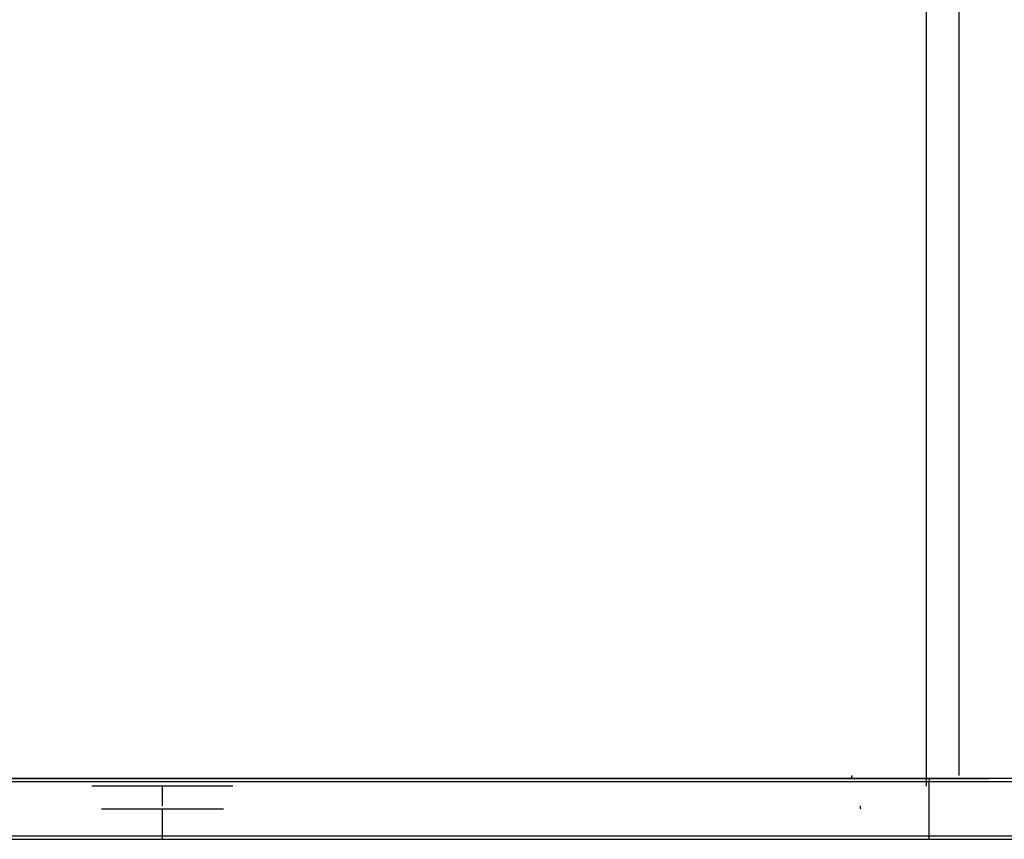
# Model space of a CAD drawing. Header units: millimetres. Extents: x -165 to 165, y -140 to 140.
# Tile 9 of 38: x -60 to 5, y -124 to -70. Entities that reach past the tile are written whole.
import ezdxf

# ---------------------------------------------------------------- set-up
doc = ezdxf.new("R2010")
doc.units = ezdxf.units.MM
doc.header["$MEASUREMENT"] = 0
doc.layers.add('Predefinito', color=5, linetype='Continuous')

# ---------------------------------------------------------------- blocks, each defined once
blk = doc.blocks.new('(#617) SUMATRA')
at = {"layer": 'Predefinito'}
for points in [[(-0.186, -120.5), (-0.186, 120.5)], [(1.978, -119.8), (1.978, 119.8)], [(164.793, -120), (-160.8, -120)], [(-160.8, -120), (3.893, -120)], [(-160.8, -120.2), (164.793, -120.2)], [(-45.859, -120.5), (-55.141, -120.5)], [(-50.5, -121.8), (-50.5, -120.5)], [(-0.004, -123.8), (-0.004, -120.2)], [(-54.522, -122), (-46.478, -122)], [(-50.5, -124), (-50.5, -122)], [(45, -123.8), (-145.8, -123.8)], [(-145.8, -124), (27.194, -124)]]:
    blk.add_lwpolyline(points, dxfattribs=at)
at = {"layer": 'Predefinito', "extrusion": (0, 1, 0)}
for points in [[(160.767, 4.747), (-164.724, 58.954)], [(-164.771, 59.165), (160.8, 4.944)], [(146, 3.111), (-45, 34.388)], [(146, 4.631), (-45, 35.908)], [(-45, 35.908), (146, 4.631)], [(-45, 35.908), (146, 4.631)], [(-45, 34.388), (146, 3.111)], [(146, 4.429), (-45, 35.705)], [(146, 3.111), (-45, 34.388)], [(145.8, 3.144), (-45, 34.388)], [(-45, 59.8), (145.8, 59.8)]]:
    blk.add_lwpolyline(points, dxfattribs=at)
at = {"layer": 'Predefinito', "extrusion": (0.986414, 0, 0.164276)}
blk.add_lwpolyline([(-119.8, 31.093), (-119.807, 31.093), (-119.814, 31.093), (-119.82, 31.094), (-119.827, 31.095), (-119.834, 31.096), (-119.841, 31.097), (-119.847, 31.099), (-119.854, 31.1), (-119.861, 31.102), (-119.867, 31.104), (-119.873, 31.107), (-119.88, 31.109), (-119.886, 31.112), (-119.892, 31.115), (-119.898, 31.118), (-119.904, 31.122), (-119.91, 31.126), (-119.915, 31.129), (-119.921, 31.133), (-119.926, 31.138), (-119.931, 31.142), (-119.937, 31.147), (-119.941, 31.151), (-119.946, 31.156), (-119.951, 31.161), (-119.955, 31.167), (-119.959, 31.172), (-119.963, 31.177), (-119.967, 31.183), (-119.971, 31.189), (-119.974, 31.195), (-119.978, 31.201), (-119.981, 31.207), (-119.983, 31.213), (-119.986, 31.219), (-119.988, 31.226), (-119.991, 31.232), (-119.993, 31.239), (-119.994, 31.245), (-119.996, 31.252), (-119.997, 31.259), (-119.998, 31.266), (-119.999, 31.272), (-120, 31.279), (-120, 31.286), (-120, 31.293)], dxfattribs=at)
at = {"layer": 'Predefinito', "extrusion": (1, 0, 0)}
for points in [[(-120.5, 18.75), (-120.5, 20.27)], [(-120, 59.8), (-120, 32.056)], [(-120, 59.8), (-120, 59.807), (-120, 59.814), (-120.001, 59.82), (-120.002, 59.827), (-120.003, 59.834), (-120.004, 59.841), (-120.006, 59.847), (-120.007, 59.854), (-120.009, 59.861), (-120.012, 59.867), (-120.014, 59.873), (-120.017, 59.88), (-120.019, 59.886), (-120.022, 59.892), (-120.026, 59.898), (-120.029, 59.904), (-120.033, 59.91), (-120.037, 59.915), (-120.041, 59.921), (-120.045, 59.926), (-120.049, 59.931), (-120.054, 59.937), (-120.059, 59.941), (-120.063, 59.946), (-120.069, 59.951), (-120.074, 59.955), (-120.079, 59.959), (-120.085, 59.963), (-120.09, 59.967), (-120.096, 59.971), (-120.102, 59.974), (-120.108, 59.978), (-120.114, 59.981), (-120.12, 59.983), (-120.127, 59.986), (-120.133, 59.988), (-120.139, 59.991), (-120.146, 59.993), (-120.153, 59.994), (-120.159, 59.996), (-120.166, 59.997), (-120.173, 59.998), (-120.18, 59.999), (-120.186, 60), (-120.193, 60), (-120.2, 60)], [(-122, 18.75), (-122, 20.067)], [(-124, 59.8), (-124, 59.807), (-124, 59.814), (-123.999, 59.82), (-123.998, 59.827), (-123.997, 59.834), (-123.996, 59.841), (-123.994, 59.847), (-123.993, 59.854), (-123.991, 59.861), (-123.988, 59.867), (-123.986, 59.873), (-123.983, 59.88), (-123.981, 59.886), (-123.978, 59.892), (-123.974, 59.898), (-123.971, 59.904), (-123.967, 59.91), (-123.963, 59.915), (-123.959, 59.921), (-123.955, 59.926), (-123.951, 59.931), (-123.946, 59.937), (-123.941, 59.941), (-123.937, 59.946), (-123.931, 59.951), (-123.926, 59.955), (-123.921, 59.959), (-123.915, 59.963), (-123.91, 59.967), (-123.904, 59.971), (-123.898, 59.974), (-123.892, 59.978), (-123.886, 59.981), (-123.88, 59.983), (-123.873, 59.986), (-123.867, 59.988), (-123.861, 59.991), (-123.854, 59.993), (-123.847, 59.994), (-123.841, 59.996), (-123.834, 59.997), (-123.827, 59.998), (-123.82, 59.999), (-123.814, 60), (-123.807, 60), (-123.8, 60)], [(-124, 59.8), (-124, 18.766)]]:
    blk.add_lwpolyline(points, dxfattribs=at)
at = {"layer": 'Predefinito', "extrusion": (0.986856, 0, 0.161599)}
blk.add_lwpolyline([(-121.8, 28.164), (-121.807, 28.164), (-121.814, 28.163), (-121.82, 28.163), (-121.827, 28.162), (-121.834, 28.161), (-121.841, 28.16), (-121.847, 28.158), (-121.854, 28.156), (-121.861, 28.154), (-121.867, 28.152), (-121.873, 28.15), (-121.88, 28.147), (-121.886, 28.144), (-121.892, 28.141), (-121.898, 28.138), (-121.904, 28.135), (-121.91, 28.131), (-121.915, 28.127), (-121.921, 28.123), (-121.926, 28.119), (-121.931, 28.115), (-121.937, 28.11), (-121.941, 28.105), (-121.946, 28.1), (-121.951, 28.095), (-121.955, 28.09), (-121.959, 28.085), (-121.963, 28.079), (-121.967, 28.074), (-121.971, 28.068), (-121.974, 28.062), (-121.978, 28.056), (-121.981, 28.05), (-121.983, 28.044), (-121.986, 28.037), (-121.988, 28.031), (-121.991, 28.024), (-121.993, 28.018), (-121.994, 28.011), (-121.996, 28.005), (-121.997, 27.998), (-121.998, 27.991), (-121.999, 27.984), (-122, 27.977), (-122, 27.971), (-122, 27.964)], dxfattribs=at)
blk = doc.blocks.new('(#609) Assem1')
at = {"layer": 'Predefinito'}
blk.add_blockref('(#617) SUMATRA', (0, 0), dxfattribs=at)

msp = doc.modelspace()

# ---------------------------------------------------------------- block references
at = {"layer": 'Predefinito'}
msp.add_blockref('(#609) Assem1', (0, 0), dxfattribs=at)

doc.saveas('drawing.dxf')
